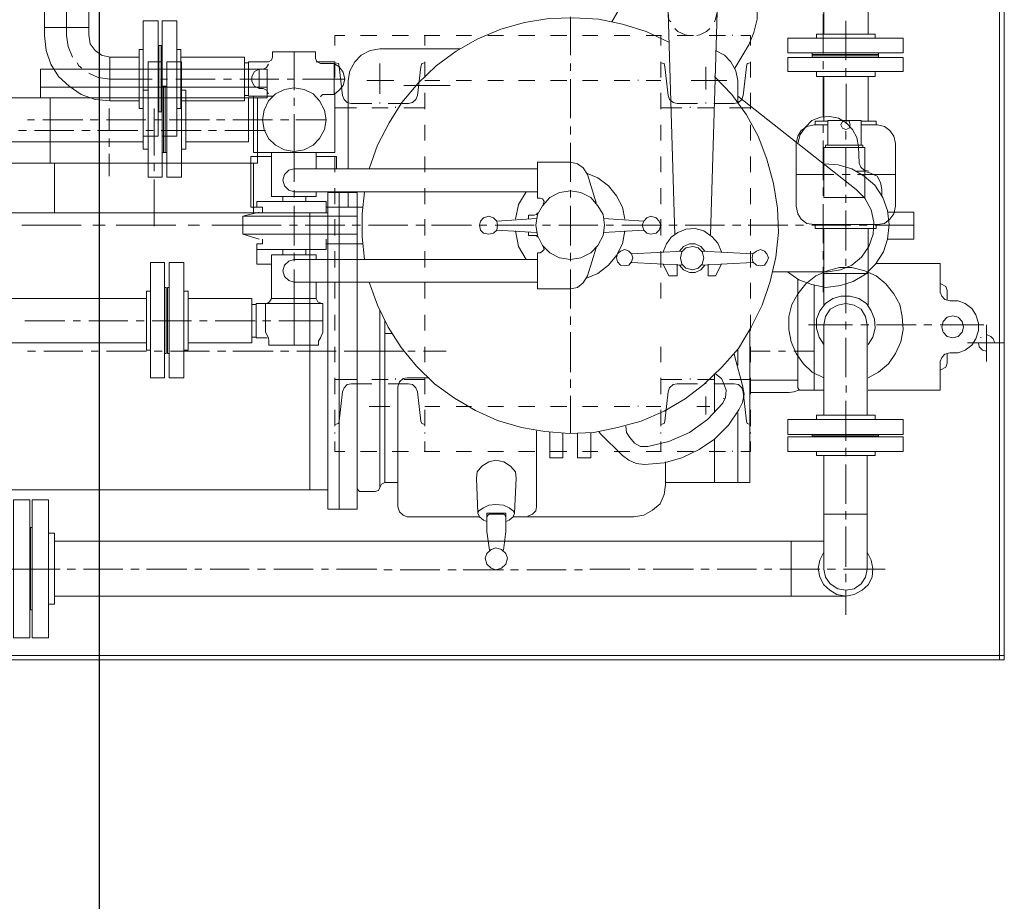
# Model space of a CAD drawing. Header units: inches. Extents: x 0 to 1544102, y -512776 to 23144100.
# Tile 15 of 74: x 27993 to 28129, y -136570 to -136448. Entities that reach past the tile are written whole.
import ezdxf

# ---------------------------------------------------------------- set-up
doc = ezdxf.new("R2010")
doc.units = ezdxf.units.IN
doc.header["$LTSCALE"] = 1800
doc.header["$MEASUREMENT"] = 0
doc.linetypes.add('CENTER', pattern=[2, 1.25, -0.25, 0.25, -0.25])
doc.linetypes.add('HIDDEN', pattern=[0.375, 0.25, -0.125])
doc.layers.add('EQUIP', color=8, linetype='HIDDEN', lineweight=9)
doc.layers.add('GRID', color=251, linetype='CENTER')

msp = doc.modelspace()

# ---------------------------------------------------------------- linework, layer by layer
at = {"layer": 'EQUIP', "color": 8}
for points in [[(28127.92, -136249.31), (28127.92, -136536.81)], [(28128.58, -136249.31), (28128.58, -136536.81)], [(28109.76, -136337.75), (28109.76, -136450.44)], [(27995.97, -136377.46), (27995.97, -136450.62), (27996.2, -136452.69), (27996.86, -136454.57), (27997.89, -136456.26), (27999.35, -136457.63), (28001.04, -136458.75), (28002.97, -136459.46), (28004.99, -136459.65)], [(28002.07, -136380.51), (28002.07, -136450.53), (28002.26, -136451.75), (28002.97, -136452.69), (28003.86, -136453.35), (28004.99, -136453.59)], [(28103.65, -136380.51), (28103.65, -136450.44)], [(28077.73, -136442.87), (28074.35, -136448.74)], [(27999.02, -136444.33), (27999.02, -136450.62)], [(28088.54, -136448.74), (28088.68, -136448.37), (28088.92, -136447.38), (28088.68, -136446.35), (28088.21, -136445.36), (28087.41, -136444.66), (28086.52, -136444.09), (28085.39, -136444), (28084.41, -136444.23), (28083.47, -136444.66), (28082.71, -136445.46), (28082.24, -136446.35), (28082.15, -136447.38)], [(28093.29, -136451.89), (28093.99, -136450.2), (28094.41, -136448.37), (28094.41, -136446.58)], [(28009.59, -136448.6), (28009.59, -136464.53)], [(28009.59, -136448.6), (28011.66, -136448.6)], [(28011.66, -136448.6), (28011.66, -136464.53)], [(28012.22, -136448.6), (28014.25, -136448.6)], [(28012.22, -136448.6), (28012.22, -136464.53)], [(28014.25, -136448.6), (28014.25, -136464.53)], [(28082.24, -136451.56), (28079.1, -136450.06), (28075.81, -136449.07), (28072.56, -136448.37), (28069.04, -136448.18), (28065.66, -136448.27), (28062.27, -136448.84), (28059.03, -136449.73), (28055.83, -136451.09), (28052.83, -136452.79), (28050.1, -136454.81), (28047.61, -136457.2), (28045.35, -136459.88), (28043.57, -136462.7), (28041.97, -136465.76), (28040.84, -136469.05)], [(28068.62, -136448.04), (28068.62, -136453.35)], [(28082.15, -136447.38), (28082.24, -136448.51), (28082.48, -136448.74)], [(28083.04, -136478.16), (28082.15, -136447.38)], [(28087.98, -136478.16), (28088.92, -136447.38)], [(28103.55, -136447.62), (28103.55, -136453.12)], [(28106.7, -136448.6), (28106.7, -136454.01)], [(27995.97, -136449.5), (28002.07, -136449.5)], [(28083.04, -136449.64), (28083.47, -136450.06), (28084.5, -136450.53), (28084.97, -136450.62)], [(28086.1, -136450.62), (28086.52, -136450.53), (28087.41, -136450.06), (28087.88, -136449.64)], [(27999.02, -136450.62), (27999.25, -136452.13), (27999.82, -136453.59)], [(28036.1, -136450.62), (28036.1, -136451.99)], [(28036.1, -136450.62), (28037.46, -136450.62)], [(28039.62, -136450.62), (28041.88, -136450.62)], [(28043.99, -136450.62), (28046.25, -136450.62)], [(28048.41, -136450.62), (28050.57, -136450.62)], [(28048.5, -136450.62), (28048.5, -136451.99)], [(28052.83, -136450.62), (28054.94, -136450.62)], [(28057.2, -136450.62), (28059.36, -136450.62)], [(28061.47, -136450.62), (28063.73, -136450.62)], [(28065.89, -136450.62), (28068.15, -136450.62)], [(28070.31, -136450.62), (28072.42, -136450.62)], [(28074.68, -136450.62), (28076.84, -136450.62)], [(28079.1, -136450.62), (28081.21, -136450.62)], [(28081.12, -136450.62), (28081.12, -136451.99)], [(28083.37, -136450.62), (28085.63, -136450.62)], [(28087.79, -136450.62), (28090.04, -136450.62)], [(28091.03, -136450.62), (28091.03, -136450.53)], [(28092.16, -136450.62), (28093.52, -136450.62)], [(28093.52, -136450.62), (28093.52, -136451.99)], [(28098.67, -136451), (28114.6, -136451)], [(28098.67, -136451), (28098.67, -136453.02)], [(28102.61, -136450.44), (28110.74, -136450.44)], [(28102.61, -136450.44), (28102.61, -136451)], [(28110.74, -136450.44), (28110.74, -136451)], [(28114.6, -136451), (28114.6, -136453.02)], [(28009.03, -136452.55), (28009.03, -136460.68)], [(28009.03, -136452.55), (28009.59, -136452.55)], [(28011.66, -136451.99), (28012.22, -136451.99)], [(28011.75, -136451.99), (28011.75, -136461.15)], [(28012.08, -136451.99), (28012.08, -136461.15)], [(28014.25, -136452.55), (28014.81, -136452.55)], [(28014.81, -136452.55), (28014.81, -136460.68)], [(28042.3, -136452.46), (28040.98, -136452.69), (28039.72, -136453.35), (28038.82, -136454.24), (28038.16, -136455.51), (28037.93, -136456.83)], [(28053.39, -136452.46), (28042.3, -136452.46)], [(28091.74, -136456.83), (28091.5, -136455.51), (28090.8, -136454.24), (28089.9, -136453.35), (28088.68, -136452.69)], [(28093.29, -136451.89), (28091.36, -136455.14)], [(28004.99, -136453.59), (28009.03, -136453.59)], [(28004.99, -136453.59), (28004.99, -136459.65)], [(28014.81, -136453.59), (28023.6, -136453.59)], [(28023.6, -136453.59), (28023.6, -136459.65)], [(28026.89, -136454.24), (28027.31, -136454.01), (28027.45, -136453.59)], [(28033.42, -136452.88), (28027.45, -136452.88), (28027.45, -136453.59)], [(28030.46, -136458.19), (28030.46, -136452.88)], [(28033.42, -136453.82), (28033.42, -136452.88)], [(28033.42, -136453.82), (28033.65, -136454.24), (28034.08, -136454.48)], [(28098.67, -136453.02), (28114.6, -136453.02)], [(28098.67, -136453.68), (28098.67, -136455.61)], [(28098.67, -136453.68), (28114.6, -136453.68)], [(28102.05, -136453.02), (28102.05, -136453.68)], [(28102.05, -136453.26), (28111.21, -136453.26)], [(28102.05, -136453.44), (28111.21, -136453.44)], [(28111.21, -136453.02), (28111.21, -136453.68)], [(28114.6, -136453.68), (28114.6, -136455.61)], [(27995.4, -136455.28), (28026.75, -136455.28)], [(27995.4, -136455.28), (27995.4, -136459.22)], [(28000.48, -136454.38), (28000.71, -136454.81), (28001.13, -136455.14)], [(28010.3, -136454.24), (28010.3, -136470.17)], [(28010.3, -136454.24), (28012.22, -136454.24)], [(28012.22, -136454.24), (28012.22, -136470.17)], [(28012.88, -136454.24), (28014.9, -136454.24)], [(28012.88, -136454.24), (28012.88, -136470.17)], [(28014.9, -136454.24), (28014.9, -136470.17)], [(28024.16, -136454.38), (28023.6, -136454.38)], [(28024.16, -136454.24), (28026.89, -136454.24)], [(28027.54, -136458.99), (28024.16, -136458.99), (28024.16, -136454.24)], [(28025.62, -136455.28), (28024.96, -136455.61), (28024.63, -136456.26), (28024.63, -136456.97), (28024.96, -136457.63), (28025.62, -136457.96), (28026.18, -136457.96)], [(28025.62, -136455.28), (28025.62, -136457.96)], [(28026.18, -136455.28), (28026.65, -136455.04), (28026.89, -136454.57)], [(28026.75, -136455.28), (28026.75, -136459.22)], [(28033.51, -136454.24), (28036.1, -136454.24)], [(28036, -136458.75), (28036.66, -136458.19), (28037.22, -136457.53), (28037.46, -136456.64), (28037.22, -136455.7), (28036.66, -136454.95), (28036, -136454.48), (28034.08, -136454.48)], [(28034.41, -136458.75), (28036, -136458.75), (28036, -136454.48)], [(28036.1, -136454.24), (28036.1, -136454.48)], [(28036.1, -136454.24), (28036.1, -136456.4)], [(28036.66, -136454.95), (28036.57, -136454.48), (28036.1, -136454.38)], [(28036.66, -136454.95), (28037.13, -136458.9)], [(28042.3, -136454.48), (28042.3, -136458.66)], [(28047.94, -136454.95), (28047.52, -136458.9)], [(28048.5, -136454.38), (28048.08, -136454.48), (28047.94, -136454.95)], [(28048.5, -136454.24), (28048.5, -136456.4)], [(28068.62, -136454.48), (28068.62, -136455.51)], [(28081.12, -136454.24), (28081.12, -136456.4)], [(28081.68, -136454.95), (28081.59, -136454.48), (28081.12, -136454.38)], [(28081.68, -136454.95), (28082.15, -136458.9)], [(28087.32, -136454.95), (28087.32, -136458.1)], [(28092.96, -136454.95), (28092.49, -136458.9)], [(28093.52, -136454.38), (28093.05, -136454.48), (28092.96, -136454.95)], [(28093.52, -136454.24), (28093.52, -136456.4)], [(28103.55, -136454.15), (28103.55, -136455.28)], [(28106.7, -136455.14), (28106.7, -136456.26)], [(28002.07, -136455.84), (28003.39, -136456.4), (28004.99, -136456.64)], [(28004.99, -136456.64), (28010.86, -136456.64)], [(28011.99, -136456.64), (28012.98, -136456.64)], [(28014.1, -136456.64), (28019.56, -136456.64)], [(28020.68, -136456.64), (28021.81, -136456.64)], [(28022.94, -136456.64), (28028.34, -136456.64)], [(28029.47, -136456.64), (28030.46, -136456.64)], [(28031.59, -136456.64), (28037.46, -136456.64)], [(28068.62, -136456.64), (28068.62, -136462.04)], [(28077.97, -136456.83), (28077.97, -136456.73)], [(28087.08, -136498.79), (28089.57, -136496.44), (28091.83, -136493.86), (28093.62, -136490.9), (28095.12, -136487.84), (28096.25, -136484.6), (28097, -136481.22), (28097.38, -136477.83), (28097.23, -136474.45), (28096.67, -136471.07), (28095.78, -136467.68), (28094.56, -136464.53), (28092.96, -136461.57), (28090.94, -136458.75), (28088.54, -136456.26)], [(28098.67, -136455.61), (28114.6, -136455.61)], [(28102.61, -136455.61), (28102.61, -136456.26)], [(28102.61, -136456.26), (28110.74, -136456.26)], [(28103.55, -136456.4), (28103.55, -136461.81)], [(28103.65, -136456.26), (28103.65, -136462.47)], [(28109.76, -136456.26), (28109.76, -136462.47)], [(28110.74, -136455.61), (28110.74, -136456.26)], [(27995.4, -136457.77), (28026.75, -136457.77)], [(28012.22, -136457.63), (28012.88, -136457.63)], [(28012.41, -136457.63), (28012.41, -136466.79)], [(28012.65, -136457.63), (28012.65, -136466.79)], [(28034.88, -136462.28), (28034.64, -136460.92), (28033.98, -136459.65), (28033.09, -136458.66), (28031.82, -136458.1), (28030.46, -136457.86), (28029.14, -136458.1), (28027.87, -136458.66), (28026.89, -136459.65), (28026.32, -136460.92), (28026.09, -136462.28), (28026.32, -136463.59), (28026.89, -136464.86), (28027.87, -136465.76), (28029.14, -136466.41), (28030.46, -136466.65), (28031.82, -136466.41), (28033.09, -136465.76), (28033.98, -136464.86), (28034.64, -136463.59), (28034.88, -136462.28)], [(28026.89, -136458.66), (28026.65, -136458.19), (28026.18, -136457.96)], [(28037.93, -136456.83), (28037.93, -136469.05)], [(28040.51, -136456.83), (28044.23, -136456.83)], [(28045.59, -136457.53), (28052.03, -136457.53)], [(28048.5, -136456.83), (28050.57, -136456.83)], [(28052.83, -136456.83), (28054.94, -136456.83)], [(28057.2, -136456.83), (28059.36, -136456.83)], [(28061.47, -136456.83), (28063.73, -136456.83)], [(28065.89, -136456.83), (28068.15, -136456.83)], [(28070.31, -136456.83), (28072.42, -136456.83)], [(28074.68, -136456.83), (28076.84, -136456.83)], [(28079.1, -136456.83), (28081.12, -136456.83)], [(28085.3, -136456.83), (28090.23, -136456.83)], [(28091.74, -136459.79), (28091.74, -136456.83)], [(28106.73, -136457.3), (28106.73, -136462.84)], [(27988.4, -136459.22), (28009.59, -136459.22)], [(27990.42, -136459.22), (28026.75, -136459.22)], [(27996.76, -136459.22), (27996.76, -136468.25)], [(28009.59, -136458.19), (28009.59, -136466.32)], [(28009.59, -136458.19), (28010.3, -136458.19)], [(28014.9, -136458.19), (28015.47, -136458.19)], [(28015.47, -136458.19), (28015.47, -136466.32)], [(28015.47, -136459.22), (28024.16, -136459.22)], [(28024.16, -136458.9), (28023.6, -136458.9)], [(28024.16, -136459.22), (28024.16, -136465.29)], [(28024.82, -136458.99), (28024.82, -136466.79), (28036.1, -136466.79)], [(28025.38, -136459.22), (28025.38, -136468.25)], [(28030.46, -136460.35), (28030.46, -136459.22)], [(28034.41, -136458.75), (28034.22, -136458.9), (28034.08, -136459.08)], [(28036.1, -136458.52), (28036.1, -136460.77)], [(28036.1, -136458.66), (28036.1, -136466.79)], [(28037.13, -136458.9), (28037.37, -136459.46), (28037.79, -136459.88), (28038.35, -136460.02)], [(28046.25, -136460.02), (28046.81, -136459.88), (28047.28, -136459.46), (28047.52, -136458.9)], [(28048.5, -136458.52), (28048.5, -136460.77)], [(28081.12, -136458.52), (28081.12, -136460.77)], [(28082.15, -136458.9), (28082.34, -136459.46), (28082.81, -136459.88), (28083.37, -136460.02)], [(28091.27, -136460.02), (28091.83, -136459.88), (28092.3, -136459.46), (28092.49, -136458.9)], [(28104.24, -136483.24), (28105.93, -136483), (28107.53, -136482.34), (28108.84, -136481.22), (28109.88, -136479.76), (28110.44, -136478.07), (28110.53, -136476.38), (28110.2, -136474.68), (28109.31, -136473.09), (28108.09, -136471.87), (28091.74, -136458.99)], [(28093.52, -136458.52), (28093.52, -136460.77)], [(28004.89, -136460.68), (28004.89, -136463.74)], [(28004.99, -136459.65), (28009.03, -136459.65)], [(28009.03, -136460.68), (28009.59, -136460.68)], [(28011.1, -136460.68), (28011.1, -136467.21)], [(28014.25, -136460.68), (28014.81, -136460.68)], [(28014.81, -136459.65), (28023.6, -136459.65)], [(28036.1, -136460.59), (28039.06, -136460.59)], [(28038.35, -136460.02), (28041.17, -136460.02)], [(28041.17, -136460.59), (28043.43, -136460.59)], [(28042.3, -136460.02), (28042.3, -136459.88)], [(28043.43, -136460.02), (28046.25, -136460.02)], [(28044.46, -136460.59), (28044.46, -136460.45)], [(28045.59, -136460.59), (28048.5, -136460.59)], [(28084.03, -136460.59), (28081.12, -136460.59)], [(28086.19, -136460.02), (28083.37, -136460.02)], [(28085.16, -136460.59), (28085.16, -136460.45)], [(28088.45, -136460.59), (28086.19, -136460.59)], [(28087.32, -136460.02), (28087.32, -136459.88)], [(28091.27, -136460.02), (28088.45, -136460.02)], [(28093.52, -136460.59), (28090.61, -136460.59)], [(28011.66, -136461.15), (28012.22, -136461.15)], [(28030.46, -136466.79), (28030.46, -136461.48)], [(28108.42, -136465.99), (28108.18, -136464.72), (28107.62, -136463.59), (28106.73, -136462.7), (28105.69, -136462.04), (28104.47, -136461.81), (28103.2, -136461.9), (28101.98, -136462.37), (28101.09, -136463.27), (28100.38, -136464.3), (28100.05, -136465.52)], [(27993.62, -136462.28), (27994.6, -136462.28)], [(27995.73, -136462.28), (28001.28, -136462.28)], [(28002.26, -136462.28), (28003.39, -136462.28)], [(28004.52, -136462.28), (28009.97, -136462.28)], [(28011.1, -136462.28), (28012.22, -136462.28)], [(28013.21, -136462.28), (28018.76, -136462.28)], [(28019.74, -136462.28), (28020.87, -136462.28)], [(28022, -136462.28), (28027.45, -136462.28)], [(28028.58, -136462.28), (28029.71, -136462.28)], [(28030.69, -136462.28), (28034.88, -136462.28)], [(28036.1, -136462.94), (28036.1, -136465.1)], [(28048.5, -136462.94), (28048.5, -136465.1)], [(28068.62, -136463.17), (28068.62, -136464.3)], [(28081.12, -136462.94), (28081.12, -136465.1)], [(28093.52, -136462.94), (28093.52, -136465.1)], [(28102.29, -136462.94), (28101.3, -136463.17), (28100.5, -136463.74), (28100.03, -136464.53), (28099.8, -136465.52)], [(28102.29, -136462.94), (28104.21, -136462.94)], [(28102.43, -136462.47), (28104.21, -136462.47)], [(28102.43, -136462.94), (28102.43, -136462.47)], [(28103.55, -136462.94), (28103.55, -136464.06)], [(28104.21, -136462.37), (28108.82, -136462.37)], [(28104.21, -136465.76), (28104.21, -136462.37)], [(28107.27, -136462.94), (28107.13, -136462.47), (28106.7, -136462.37), (28106.23, -136462.47), (28106, -136462.94), (28106.23, -136463.41), (28106.7, -136463.59), (28107.13, -136463.41), (28107.27, -136462.94)], [(28108.82, -136465.76), (28108.82, -136462.37)], [(28108.82, -136462.47), (28110.89, -136462.47)], [(28108.82, -136462.94), (28111.07, -136462.94)], [(28110.89, -136462.94), (28110.89, -136462.47)], [(28113.56, -136465.52), (28113.33, -136464.53), (28112.77, -136463.74), (28112.01, -136463.17), (28111.07, -136462.94)], [(27992.35, -136463.74), (27993.47, -136463.74)], [(27994.6, -136463.74), (28000.01, -136463.74)], [(28001.13, -136463.74), (28002.26, -136463.74)], [(28003.3, -136463.74), (28008.84, -136463.74)], [(28004.89, -136464.86), (28004.89, -136465.99)], [(28009.59, -136464.53), (28011.66, -136464.53)], [(28009.97, -136463.74), (28010.96, -136463.74)], [(28012.08, -136463.74), (28017.63, -136463.74)], [(28012.22, -136464.53), (28014.25, -136464.53)], [(28018.62, -136463.74), (28019.74, -136463.74)], [(28020.87, -136463.74), (28026.51, -136463.74)], [(28106.7, -136463.83), (28106.7, -136464.96)], [(27988.4, -136465.29), (28009.59, -136465.29)], [(28009.59, -136466.32), (28010.3, -136466.32)], [(28014.9, -136466.32), (28015.47, -136466.32)], [(28015.47, -136465.29), (28024.16, -136465.29)], [(28068.62, -136465.43), (28068.62, -136470.83)], [(28099.8, -136474.21), (28099.8, -136465.52)], [(28103.55, -136465.1), (28103.55, -136470.6)], [(28103.65, -136466.09), (28109.29, -136466.09)], [(28103.65, -136472.99), (28103.65, -136466.09)], [(28103.88, -136465.76), (28109.05, -136465.76)], [(28103.88, -136466.09), (28103.88, -136465.76)], [(28106.7, -136466.09), (28106.7, -136471.49)], [(28108.42, -136465.99), (28108.51, -136468.25), (28108.75, -136468.81), (28109.22, -136469.23), (28109.88, -136469.37)], [(28109.05, -136466.09), (28109.05, -136465.76)], [(28109.29, -136472.99), (28109.29, -136466.09)], [(28113.56, -136474.21), (28113.56, -136465.52)], [(28004.89, -136466.98), (28004.89, -136470.03)], [(28012.22, -136466.79), (28012.88, -136466.79)], [(28027.31, -136467.35), (28024.49, -136467.35)], [(28024.49, -136467.35), (28024.49, -136474.31)], [(28027.31, -136466.79), (28027.31, -136472.85)], [(28030.46, -136466.79), (28030.46, -136470.83)], [(28033.51, -136466.79), (28033.51, -136469.05)], [(28036.33, -136467.35), (28033.51, -136467.35)], [(28036.1, -136467.35), (28036.1, -136469.47)], [(28036.33, -136467.35), (28036.33, -136469.05)], [(28048.5, -136467.35), (28048.5, -136469.47)], [(28081.12, -136467.35), (28081.12, -136469.47)], [(28093.52, -136467.35), (28093.52, -136469.47)], [(27990.42, -136468.25), (28025.38, -136468.25)], [(27997.33, -136468.25), (27997.33, -136475.11)], [(28011.1, -136468.34), (28011.1, -136469.37)], [(28024.82, -136468.25), (28024.82, -136475.11)], [(28030.46, -136469.05), (28029.71, -136469.23), (28029.14, -136469.8), (28028.91, -136470.6), (28029.14, -136471.4), (28029.71, -136471.96), (28030.46, -136472.19)], [(28030.46, -136469.05), (28064.1, -136469.05)], [(28064.1, -136468.11), (28068.62, -136468.11)], [(28064.1, -136473.09), (28064.1, -136468.11)], [(28070.97, -136469.8), (28070.4, -136468.9), (28069.6, -136468.34), (28068.62, -136468.11)], [(28098.6, -136483.24), (28100.19, -136484.37), (28101.98, -136485.02), (28103.91, -136485.4), (28105.93, -136485.16), (28107.71, -136484.6), (28109.41, -136483.57), (28110.77, -136482.2), (28111.9, -136480.51), (28112.46, -136478.73), (28112.69, -136476.71), (28112.46, -136474.78), (28111.8, -136472.99), (28110.67, -136471.3), (28109.22, -136470.03), (28107.53, -136469.05), (28105.6, -136468.48), (28103.67, -136468.34)], [(28010.3, -136470.17), (28012.22, -136470.17)], [(28012.88, -136470.17), (28014.9, -136470.17)], [(28076.13, -136476), (28075.81, -136474.31), (28075.01, -136472.76), (28073.88, -136471.4), (28072.42, -136470.27), (28070.87, -136469.61)], [(28072.19, -136473.74), (28070.97, -136469.8)], [(28099.8, -136469.8), (28105.01, -136469.8)], [(28106.16, -136469.8), (28107.29, -136469.8)], [(28111.66, -136471.87), (28111.47, -136470.93), (28111, -136470.03), (28110.11, -136469.61), (28109.22, -136469.37), (28108.18, -136469.37)], [(28108.28, -136469.8), (28113.59, -136469.8)], [(28011.1, -136470.5), (28011.1, -136476.94)], [(28036.1, -136471.72), (28036.1, -136473.89)], [(28048.5, -136471.72), (28048.5, -136473.89)], [(28081.12, -136471.72), (28081.12, -136473.89)], [(28093.52, -136471.72), (28093.52, -136473.89)], [(28103.55, -136471.63), (28103.55, -136472.76)], [(28027.31, -136472.85), (28033.51, -136472.85)], [(28028.91, -136472.85), (28028.91, -136473.56)], [(28030.46, -136471.96), (28030.46, -136472.99)], [(28030.46, -136472.19), (28064.1, -136472.19)], [(28032.06, -136472.85), (28032.06, -136473.56)], [(28033.51, -136472.19), (28033.51, -136472.85)], [(28035.11, -136472.29), (28039.15, -136472.29)], [(28035.11, -136472.29), (28035.11, -136516.04)], [(28036.66, -136472.29), (28036.66, -136516.04)], [(28037.93, -136472.19), (28037.93, -136474.31)], [(28039.15, -136472.29), (28039.15, -136516.04)], [(28040.19, -136472.19), (28039.86, -136475.25), (28039.86, -136478.4), (28040.19, -136481.55)], [(28062.51, -136472.19), (28061.47, -136473.98), (28061.05, -136476)], [(28073.32, -136476.8), (28073.13, -136475.34), (28072.42, -136474.12), (28071.44, -136472.99), (28070.07, -136472.29), (28068.62, -136472.05), (28067.11, -136472.29), (28065.8, -136472.99), (28064.76, -136474.12), (28064.1, -136475.34), (28063.87, -136476.8), (28064.1, -136478.26), (28064.76, -136479.62), (28065.8, -136480.65), (28067.11, -136481.31), (28068.62, -136481.55), (28070.07, -136481.31), (28071.44, -136480.65), (28072.42, -136479.62), (28073.13, -136478.26), (28073.32, -136476.8)], [(28073.32, -136476.8), (28073.13, -136475.34), (28072.42, -136474.12), (28071.44, -136472.99), (28070.07, -136472.29), (28068.62, -136472.05), (28067.11, -136472.29), (28065.8, -136472.99), (28064.76, -136474.12), (28064.1, -136475.34), (28063.87, -136476.8), (28064.1, -136478.26), (28064.76, -136479.62), (28065.8, -136480.65), (28067.11, -136481.31), (28068.62, -136481.55), (28070.07, -136481.31), (28071.44, -136480.65), (28072.42, -136479.62), (28073.13, -136478.26), (28073.32, -136476.8)], [(28064.1, -136473.09), (28064.43, -136473.09)], [(28064.86, -136473.89), (28065, -136473.56), (28064.76, -136473.18), (28064.43, -136473.09)], [(28068.62, -136471.96), (28068.62, -136472.99)], [(28103.65, -136472.99), (28109.29, -136472.99)], [(28106.7, -136472.62), (28106.7, -136473.74)], [(28111.66, -136471.87), (28111.66, -136472.85)], [(28026.09, -136474.31), (28024.49, -136474.31)], [(28025.29, -136473.56), (28025.29, -136474.31), (28025.29, -136473.56)], [(28034.88, -136473.56), (28025.29, -136473.56)], [(28026.09, -136474.31), (28026.09, -136475.01)], [(28030.46, -136474.12), (28030.46, -136479.62)], [(28034.88, -136473.56), (28034.88, -136475.01)], [(28039.95, -136474.31), (28034.88, -136474.31)], [(28068.62, -136474.12), (28068.62, -136479.62)], [(28099.8, -136474.21), (28100.03, -136475.25), (28100.5, -136476), (28101.3, -136476.56), (28102.29, -136476.71)], [(28103.55, -136473.89), (28103.55, -136479.29)], [(28111.07, -136476.71), (28112.01, -136476.56), (28112.77, -136476), (28113.33, -136475.25), (28113.56, -136474.21)], [(27976.23, -136475.11), (28035.11, -136475.11)], [(28023.36, -136475.58), (28025.62, -136475.01)], [(28023.36, -136478.07), (28023.36, -136475.58), (28039.15, -136475.58)], [(28032.62, -136475.11), (28032.62, -136513.36)], [(28058.56, -136476.8), (28058.47, -136476.24), (28058, -136475.81), (28057.34, -136475.58), (28056.63, -136475.81), (28056.21, -136476.24), (28056.07, -136476.8), (28056.21, -136477.5), (28056.63, -136477.93), (28057.34, -136478.07), (28058, -136477.93), (28058.47, -136477.5), (28058.56, -136476.8)], [(28062.84, -136475.91), (28062.84, -136475.44)], [(28062.84, -136475.44), (28063.63, -136475.44)], [(28063.63, -136475.44), (28063.96, -136475.34), (28064.1, -136475.11)], [(28081.12, -136476.8), (28080.88, -136476.24), (28080.46, -136475.81), (28079.75, -136475.58), (28079.19, -136475.81), (28078.77, -136476.24), (28078.53, -136476.8), (28078.77, -136477.5), (28079.19, -136477.93), (28079.75, -136478.07), (28080.46, -136477.93), (28080.88, -136477.5), (28081.12, -136476.8)], [(28106.7, -136474.78), (28106.7, -136480.32)], [(28116.08, -136475.01), (28116.08, -136478.73), (28112.46, -136478.73)], [(28112.46, -136475.01), (28116.08, -136475.01)], [(27992.82, -136476.8), (28001.04, -136476.8)], [(28002.64, -136476.8), (28004.33, -136476.8)], [(28005.88, -136476.8), (28014.1, -136476.8)], [(28015.8, -136476.8), (28017.39, -136476.8)], [(28019.09, -136476.8), (28023.36, -136476.8)], [(28023.36, -136476.8), (28028.67, -136476.8)], [(28029.8, -136476.8), (28030.93, -136476.8)], [(28031.96, -136476.8), (28037.46, -136476.8)], [(28036.1, -136476), (28036.1, -136478.26)], [(28038.49, -136476.8), (28039.62, -136476.8)], [(28040.75, -136476.8), (28046.15, -136476.8)], [(28047.28, -136476.8), (28048.41, -136476.8)], [(28048.5, -136476), (28048.5, -136478.26)], [(28049.44, -136476.8), (28054.94, -136476.8)], [(28056.07, -136476.8), (28057.1, -136476.8)], [(28058.23, -136476.8), (28063.63, -136476.8)], [(28063.96, -136475.91), (28058.47, -136476.24)], [(28064.76, -136476.8), (28065.89, -136476.8)], [(28067.02, -136476.8), (28072.42, -136476.8)], [(28073.22, -136475.91), (28078.77, -136476.24)], [(28073.55, -136476.8), (28074.58, -136476.8)], [(28075.71, -136476.8), (28081.21, -136476.8)], [(28081.12, -136476), (28081.12, -136478.26)], [(28082.24, -136476.8), (28083.37, -136476.8)], [(28084.5, -136476.8), (28089.9, -136476.8)], [(28091.03, -136476.8), (28092.16, -136476.8)], [(28093.19, -136476.8), (28098.69, -136476.8)], [(28093.52, -136476), (28093.52, -136478.26)], [(28099.72, -136476.8), (28100.85, -136476.8)], [(28101.98, -136476.8), (28107.38, -136476.8)], [(28102.29, -136476.71), (28111.07, -136476.71)], [(28102.43, -136477.27), (28102.43, -136476.71)], [(28108.51, -136476.8), (28109.64, -136476.8)], [(28110.67, -136476.8), (28116.08, -136476.8)], [(28110.89, -136477.27), (28110.89, -136476.71)], [(28039.15, -136478.07), (28023.36, -136478.07), (28025.62, -136478.73)], [(28063.96, -136477.83), (28058.47, -136477.5)], [(28061.05, -136477.6), (28061.47, -136479.76), (28062.51, -136481.55)], [(28062.84, -136478.26), (28062.84, -136477.83)], [(28062.84, -136478.26), (28063.63, -136478.26)], [(28064.1, -136478.49), (28063.96, -136478.26), (28063.63, -136478.26)], [(28070.87, -136484.13), (28072.42, -136483.47), (28073.88, -136482.34), (28075.01, -136480.98), (28075.81, -136479.38), (28076.13, -136477.6)], [(28073.22, -136477.83), (28078.77, -136477.5)], [(28084.59, -136477.36), (28083.47, -136477.83), (28082.57, -136478.49), (28081.91, -136479.38), (28081.44, -136480.51)], [(28089.48, -136480.51), (28089.01, -136479.29), (28088.21, -136478.4), (28087.08, -136477.6), (28085.86, -136477.27), (28084.59, -136477.36)], [(28102.43, -136477.27), (28110.89, -136477.27)], [(28103.65, -136477.27), (28103.65, -136487.84)], [(28109.76, -136477.27), (28109.76, -136487.84)], [(28025.29, -136482.2), (28025.29, -136479.38), (28025.29, -136480.18)], [(28026.09, -136479.38), (28025.29, -136479.38)], [(28026.09, -136478.73), (28026.09, -136479.38)], [(28034.88, -136478.73), (28034.88, -136480.18)], [(28039.95, -136479.38), (28034.88, -136479.38)], [(28064.43, -136480.65), (28064.76, -136480.42), (28065, -136480.18), (28064.86, -136479.76)], [(28087.22, -136480.42), (28086.66, -136479.76), (28085.86, -136479.38), (28085.06, -136479.38), (28084.26, -136479.76), (28083.7, -136480.42)], [(28087.08, -136481.31), (28086.85, -136480.51), (28086.28, -136479.95), (28085.53, -136479.76), (28084.59, -136479.95), (28084.03, -136480.51), (28083.84, -136481.31), (28084.03, -136482.2), (28084.59, -136482.77), (28085.53, -136483), (28086.28, -136482.77), (28086.85, -136482.2), (28087.08, -136481.31)], [(28034.88, -136480.18), (28025.29, -136480.18)], [(28033.51, -136486.95), (28027.31, -136486.95), (28027.31, -136480.89)], [(28027.31, -136480.89), (28033.51, -136480.89)], [(28028.91, -136480.89), (28028.91, -136480.18)], [(28030.46, -136480.65), (28030.46, -136481.78)], [(28032.06, -136480.89), (28032.06, -136480.18)], [(28033.51, -136481.55), (28033.51, -136480.89)], [(28036.1, -136480.42), (28036.1, -136482.67)], [(28048.5, -136480.42), (28048.5, -136482.67)], [(28064.1, -136480.65), (28064.43, -136480.65)], [(28064.1, -136485.59), (28064.1, -136480.65)], [(28068.62, -136480.65), (28068.62, -136481.78)], [(28072.19, -136479.95), (28070.97, -136483.8)], [(28077.07, -136480.75), (28076.7, -136480.42), (28076.13, -136480.18), (28075.57, -136480.42), (28075.15, -136480.75), (28075.01, -136481.31), (28075.15, -136481.87), (28075.57, -136482.34), (28076.13, -136482.44), (28076.7, -136482.34), (28077.07, -136481.87), (28077.26, -136481.31)], [(28084.17, -136480.42), (28077.07, -136480.75), (28077.26, -136481.31)], [(28081.12, -136480.42), (28081.12, -136482.67)], [(28093.85, -136480.75), (28086.75, -136480.42)], [(28093.52, -136480.42), (28093.52, -136482.67)], [(28096.01, -136481.31), (28095.78, -136480.75), (28095.45, -136480.42), (28094.88, -136480.18), (28094.32, -136480.42), (28093.85, -136480.75), (28093.76, -136481.31), (28093.85, -136481.87), (28094.32, -136482.34), (28094.88, -136482.44), (28095.45, -136482.34), (28095.78, -136481.87), (28096.01, -136481.31)], [(28103.55, -136480.42), (28103.55, -136481.55)], [(28012.55, -136481.97), (28010.63, -136481.97)], [(28010.63, -136481.97), (28010.63, -136497.9)], [(28012.55, -136481.97), (28012.55, -136497.9)], [(28013.21, -136481.97), (28015.23, -136481.97)], [(28013.21, -136481.97), (28013.21, -136497.9)], [(28015.23, -136481.97), (28015.23, -136497.9)], [(28027.31, -136482.2), (28025.29, -136482.2)], [(28030.46, -136481.55), (28029.71, -136481.78), (28029.14, -136482.34), (28028.91, -136483.1), (28029.14, -136483.9), (28029.71, -136484.46), (28030.46, -136484.69)], [(28030.46, -136481.55), (28064.1, -136481.55)], [(28077.07, -136481.97), (28084.17, -136482.34)], [(28081.44, -136482.2), (28082.24, -136483.8)], [(28083.37, -136482.2), (28083.37, -136483.8)], [(28083.7, -136482.34), (28084.26, -136483), (28085.06, -136483.33), (28085.86, -136483.33), (28086.66, -136483), (28087.22, -136482.34)], [(28093.85, -136481.97), (28086.75, -136482.34)], [(28088.68, -136483.8), (28087.65, -136483.8), (28087.65, -136482.2)], [(28088.68, -136483.8), (28089.48, -136482.2)], [(28103.55, -136482.58), (28103.55, -136486.06)], [(28106.7, -136481.45), (28106.7, -136482.44)], [(28110.91, -136482.11), (28119.7, -136482.11)], [(28119.7, -136486.06), (28119.7, -136482.11)], [(28030.46, -136482.91), (28030.46, -136486.95)], [(28068.62, -136482.91), (28068.62, -136488.31)], [(28068.62, -136485.59), (28069.6, -136485.4), (28070.4, -136484.79), (28070.97, -136483.8)], [(28083.37, -136483.8), (28082.24, -136483.8)], [(28104.24, -136483.24), (28096.58, -136483.24)], [(28109.76, -136497.9), (28111.21, -136497.1), (28112.58, -136495.97), (28113.56, -136494.52), (28114.27, -136492.92), (28114.6, -136491.23), (28114.46, -136489.44), (28114.13, -136487.75), (28113.33, -136486.29), (28112.2, -136484.93), (28110.89, -136483.8), (28109.29, -136483.1), (28107.5, -136482.67), (28105.81, -136482.67), (28104.12, -136483.1), (28102.52, -136483.8), (28101.16, -136484.93), (28100.03, -136486.29), (28099.23, -136487.75), (28098.81, -136489.44), (28098.81, -136491.23), (28099.14, -136492.92), (28099.8, -136494.52), (28100.83, -136495.97), (28102.05, -136497.1), (28103.65, -136497.9)], [(28103.67, -136483.47), (28109.78, -136483.47)], [(28106.7, -136483.57), (28106.7, -136488.97)], [(28030.46, -136484.69), (28064.1, -136484.69)], [(28033.51, -136486.95), (28033.51, -136484.69)], [(28036.1, -136484.79), (28036.1, -136486.95)], [(28040.84, -136484.69), (28041.97, -136487.84), (28043.43, -136490.9), (28045.26, -136493.72), (28047.38, -136496.3), (28049.87, -136498.7), (28052.59, -136500.72), (28055.5, -136502.41), (28058.56, -136503.77), (28061.85, -136504.76), (28065.09, -136505.32), (28068.47, -136505.56), (28071.86, -136505.46), (28075.15, -136504.76), (28078.39, -136503.87), (28081.59, -136502.5), (28084.5, -136500.81), (28087.08, -136498.79)], [(28048.5, -136484.79), (28048.5, -136486.95)], [(28081.12, -136484.79), (28081.12, -136486.95)], [(28093.52, -136484.79), (28093.52, -136486.95)], [(28100.05, -136484.27), (28100.05, -136499.26)], [(28102.31, -136485.16), (28102.31, -136499.59), (28103.67, -136499.59)], [(28120.68, -136485.82), (28120.5, -136485.26), (28119.79, -136484.93)], [(28010.63, -136485.92), (28010.06, -136485.92)], [(28010.06, -136485.92), (28010.06, -136494.05)], [(28012.79, -136485.4), (28012.55, -136485.4)], [(28012.79, -136485.4), (28012.79, -136494.52)], [(28012.98, -136485.4), (28013.21, -136485.4)], [(28012.98, -136485.4), (28012.98, -136494.52)], [(28015.23, -136485.92), (28015.8, -136485.92)], [(28015.8, -136485.92), (28015.8, -136494.05)], [(28064.1, -136485.59), (28068.62, -136485.59)], [(28109.76, -136493.29), (28110.42, -136492.26), (28110.74, -136491.04), (28110.65, -136489.77), (28110.18, -136488.64), (28109.52, -136487.61), (28108.49, -136486.95), (28107.27, -136486.62), (28106, -136486.62), (28104.87, -136486.95), (28103.88, -136487.61), (28103.08, -136488.64), (28102.61, -136489.77), (28102.61, -136491.04), (28102.99, -136492.26), (28103.65, -136493.29)], [(28119.7, -136486.06), (28119.93, -136486.62), (28120.35, -136487.09), (28121.06, -136487.28)], [(28120.68, -136487.18), (28120.68, -136485.82)], [(27975.19, -136486.95), (28010.06, -136486.95)], [(28015.8, -136486.95), (28024.63, -136486.95)], [(28024.63, -136486.95), (28024.63, -136493.06)], [(28024.63, -136487.75), (28025.19, -136487.75)], [(28026.75, -136492.35), (28025.19, -136492.35), (28025.19, -136487.61)], [(28025.19, -136487.61), (28034.41, -136487.61)], [(28026.51, -136487.61), (28026.75, -136487.61)], [(28026.51, -136491.6), (28026.51, -136487.61)], [(28026.75, -136487.61), (28027.07, -136487.42), (28027.31, -136486.95)], [(28027.31, -136486.95), (28033.51, -136486.95)], [(28030.46, -136490), (28030.46, -136486.95), (28030.46, -136493.29)], [(28033.51, -136486.95), (28033.75, -136487.42), (28034.22, -136487.61)], [(28034.41, -136491.6), (28034.41, -136487.61)], [(28109.62, -136503.07), (28109.62, -136490.57), (28109.38, -136489.44), (28108.82, -136488.41), (28107.83, -136487.84), (28106.7, -136487.61), (28105.58, -136487.84), (28104.54, -136488.41), (28103.88, -136489.44), (28103.65, -136490.57)], [(28121.06, -136494.42), (28122.19, -136494.42), (28123.17, -136494.05), (28124.07, -136493.39), (28124.63, -136492.49), (28125.01, -136491.37), (28125.01, -136490.33), (28124.63, -136489.21), (28124.07, -136488.31), (28123.17, -136487.61), (28122.19, -136487.28), (28121.06, -136487.28)], [(28036.1, -136489.21), (28036.1, -136491.37)], [(28042.3, -136488.55), (28042.3, -136513.03)], [(28048.5, -136489.21), (28048.5, -136491.37)], [(28068.62, -136489.44), (28068.62, -136490.57)], [(28093.52, -136489.21), (28093.52, -136491.37)], [(28122.94, -136490.9), (28122.75, -136490.1), (28122.19, -136489.53), (28121.48, -136489.35), (28120.68, -136489.53), (28120.12, -136490.1), (28119.93, -136490.9), (28120.12, -136491.6), (28120.68, -136492.17), (28121.48, -136492.35), (28122.19, -136492.17), (28122.75, -136491.6), (28122.94, -136490.9)], [(27993.24, -136490), (27998.78, -136490)], [(27999.91, -136490), (28000.95, -136490)], [(28002.07, -136490), (28007.48, -136490)], [(28008.61, -136490), (28009.73, -136490)], [(28010.86, -136490), (28016.27, -136490)], [(28017.39, -136490), (28018.43, -136490)], [(28019.56, -136490), (28025.05, -136490)], [(28026.09, -136490), (28027.22, -136490)], [(28028.34, -136490), (28034.41, -136490)], [(28043, -136489.91), (28043, -136512.33), (28042.53, -136512.56), (28042.3, -136513.03)], [(28101.51, -136490.57), (28107.62, -136490.57)], [(28103.65, -136503.07), (28103.65, -136490.57)], [(28106.7, -136490.1), (28106.7, -136491.23)], [(28108.75, -136490.57), (28109.88, -136490.57)], [(28110.91, -136490.57), (28116.41, -136490.57)], [(28117.44, -136490.57), (28118.57, -136490.57)], [(28119.7, -136490.57), (28125.76, -136490.57)], [(28126.13, -136495.64), (28126.13, -136490.57)], [(28026.98, -136492.82), (28026.89, -136492.35), (28026.51, -136491.6)], [(28034.41, -136491.6), (28034.08, -136492.35), (28033.84, -136492.82)], [(28043.99, -136491.79), (28043, -136491.79)], [(28068.62, -136491.6), (28068.62, -136497.1)], [(28091.74, -136512.33), (28093.43, -136512.33), (28093.43, -136491.23)], [(28127.26, -136493.06), (28127.03, -136492.49), (28126.7, -136492.17), (28126.13, -136491.93)], [(27975.1, -136493.06), (28010.06, -136493.06)], [(28015.8, -136493.06), (28024.63, -136493.06)], [(28024.63, -136492.26), (28025.19, -136492.26)], [(28026.98, -136493.39), (28026.98, -136492.82)], [(28026.98, -136493.39), (28033.84, -136493.39)], [(28033.84, -136493.39), (28033.84, -136492.82)], [(28106.7, -136492.35), (28106.7, -136497.8)], [(28123.5, -136493.06), (28128.58, -136493.06)], [(28125.01, -136493.06), (28125.1, -136493.62), (28125.57, -136494.05), (28126.13, -136494.19)], [(28125.34, -136492.35), (28125.34, -136492.26)], [(27993.62, -136494.19), (27994.74, -136494.19)], [(27995.87, -136494.19), (28001.28, -136494.19)], [(28002.4, -136494.19), (28003.39, -136494.19)], [(28004.52, -136494.19), (28010.06, -136494.19)], [(28010.63, -136494.05), (28010.06, -136494.05)], [(28011.1, -136494.19), (28012.22, -136494.19)], [(28012.79, -136494.52), (28012.55, -136494.52)], [(28012.98, -136494.52), (28013.21, -136494.52)], [(28013.35, -136494.19), (28018.76, -136494.19)], [(28015.23, -136494.05), (28015.8, -136494.05)], [(28019.88, -136494.19), (28021.01, -136494.19)], [(28022, -136494.19), (28027.54, -136494.19)], [(28028.58, -136494.19), (28029.71, -136494.19)], [(28030.83, -136494.19), (28036.24, -136494.19)], [(28036.1, -136493.62), (28036.1, -136495.74)], [(28037.37, -136494.19), (28038.49, -136494.19)], [(28037.93, -136494.19), (28045.68, -136494.19)], [(28039.48, -136494.19), (28045.03, -136494.19)], [(28046.15, -136494.19), (28047.19, -136494.19)], [(28048.32, -136494.19), (28051.46, -136494.19)], [(28048.5, -136493.62), (28048.5, -136495.74)], [(28081.12, -136493.62), (28081.12, -136495.74)], [(28091.27, -136494.52), (28091.36, -136494.99)], [(28091.74, -136496.21), (28091.74, -136493.95)], [(28091.74, -136496.21), (28091.74, -136493.95)], [(28096.25, -136494.19), (28093.43, -136494.19)], [(28093.52, -136493.62), (28093.52, -136495.74)], [(28098.36, -136494.19), (28097.38, -136494.19)], [(28102.31, -136494.19), (28099.49, -136494.19)], [(28121.06, -136494.42), (28120.35, -136494.61), (28119.93, -136495.08), (28119.7, -136495.64)], [(28120.68, -136495.88), (28120.68, -136494.52)], [(28091.36, -136494.99), (28092.39, -136498.93)], [(28119.7, -136499.59), (28119.7, -136495.64)], [(28119.79, -136496.77), (28120.5, -136496.44), (28120.68, -136495.88)], [(28088.54, -136502.65), (28088.54, -136497.43)], [(28089.48, -136497.99), (28088.68, -136497.34)], [(28012.55, -136497.9), (28010.63, -136497.9)], [(28013.21, -136497.9), (28015.23, -136497.9)], [(28036.1, -136497.9), (28036.1, -136500.15)], [(28036.1, -136498.13), (28039.06, -136498.13)], [(28038.35, -136498.7), (28037.79, -136498.79), (28037.37, -136499.26), (28037.13, -136499.83)], [(28038.35, -136498.7), (28041.17, -136498.7)], [(28041.17, -136498.13), (28043.43, -136498.13)], [(28042.3, -136498.7), (28042.3, -136498.56)], [(28043.43, -136498.7), (28046.25, -136498.7)], [(28044.46, -136498.13), (28044.46, -136497.99)], [(28046.06, -136497.9), (28045.5, -136497.99), (28045.03, -136498.46), (28044.79, -136499.12)], [(28045.59, -136498.13), (28048.5, -136498.13)], [(28046.06, -136497.9), (28048.97, -136497.9)], [(28047.52, -136499.83), (28047.28, -136499.26), (28046.81, -136498.79), (28046.25, -136498.7)], [(28048.5, -136497.9), (28048.5, -136500.15)], [(28068.62, -136498.13), (28068.62, -136499.26)], [(28081.12, -136497.9), (28081.12, -136500.15)], [(28084.03, -136498.13), (28081.12, -136498.13)], [(28083.37, -136498.7), (28082.81, -136498.79), (28082.34, -136499.26), (28082.15, -136499.83)], [(28086.19, -136498.7), (28083.37, -136498.7)], [(28085.16, -136498.13), (28085.16, -136497.99)], [(28088.45, -136498.13), (28086.19, -136498.13)], [(28087.32, -136498.7), (28087.32, -136498.56)], [(28091.27, -136498.7), (28088.45, -136498.7)], [(28089.48, -136497.99), (28089.81, -136498.7)], [(28089.67, -136501.38), (28090.04, -136500.62), (28090.14, -136499.59), (28089.81, -136498.7)], [(28093.52, -136498.13), (28090.61, -136498.13)], [(28092.49, -136499.83), (28092.3, -136499.26), (28091.83, -136498.79), (28091.27, -136498.7)], [(28091.92, -136502.32), (28092.39, -136501.28), (28092.63, -136500.15), (28092.39, -136498.93)], [(28100.05, -136498.23), (28093.43, -136498.23)], [(28093.52, -136497.9), (28093.52, -136500.15)], [(28106.73, -136498.93), (28106.73, -136499.92)], [(28036.66, -136503.87), (28037.13, -136499.83)], [(28044.79, -136499.12), (28044.79, -136515.71)], [(28047.94, -136503.87), (28047.52, -136499.83)], [(28081.68, -136503.87), (28082.15, -136499.83)], [(28092.96, -136503.87), (28092.49, -136499.83)], [(28098.83, -136499.92), (28093.43, -136499.92)], [(28098.83, -136499.92), (28099.49, -136499.83), (28100.19, -136499.59)], [(28100.05, -136499.26), (28100.19, -136499.5), (28100.38, -136499.59)], [(28100.19, -136499.59), (28102.31, -136499.59)], [(28102.31, -136499.59), (28103.67, -136499.59)], [(28109.78, -136499.59), (28119.7, -136499.59)], [(28042.3, -136500.95), (28042.3, -136505.56)], [(28068.62, -136500.39), (28068.62, -136505.56)], [(28079.33, -136507.39), (28082.24, -136506.69), (28085.06, -136505.46), (28087.55, -136503.63), (28089.67, -136501.38)], [(28087.32, -136500.48), (28087.32, -136502.97)], [(28089.81, -136500.81), (28089.81, -136500.72)], [(28106.7, -136501.05), (28106.7, -136506.59)], [(28036.1, -136502.32), (28036.1, -136504.57)], [(28040.84, -136501.85), (28043.66, -136501.85)], [(28048.5, -136501.85), (28050.57, -136501.85)], [(28048.5, -136502.32), (28048.5, -136504.57)], [(28052.83, -136501.85), (28054.94, -136501.85)], [(28057.2, -136501.85), (28059.36, -136501.85)], [(28061.47, -136501.85), (28063.73, -136501.85)], [(28065.89, -136501.85), (28068.15, -136501.85)], [(28070.31, -136501.85), (28072.42, -136501.85)], [(28074.68, -136501.85), (28076.84, -136501.85)], [(28077.97, -136501.85), (28077.97, -136501.75)], [(28078.86, -136509.84), (28081.59, -136509.65), (28084.03, -136508.94), (28086.43, -136507.81), (28088.54, -136506.36), (28090.47, -136504.43), (28091.92, -136502.32)], [(28079.1, -136501.85), (28081.12, -136501.85)], [(28081.12, -136502.32), (28081.12, -136504.57)], [(28086.1, -136501.85), (28087.88, -136501.85)], [(28087.32, -136501.85), (28087.32, -136501.75)], [(28091.74, -136512.33), (28091.74, -136502.74)], [(28093.52, -136502.32), (28093.52, -136504.57)], [(28036.1, -136504.34), (28036.57, -136504.2), (28036.66, -136503.87)], [(28036.1, -136504.43), (28036.1, -136504.2)], [(28047.94, -136503.87), (28048.08, -136504.2), (28048.5, -136504.34)], [(28081.12, -136504.34), (28081.59, -136504.2), (28081.68, -136503.87)], [(28092.96, -136503.87), (28093.05, -136504.2), (28093.52, -136504.34)], [(28114.6, -136503.63), (28098.67, -136503.63)], [(28098.67, -136503.63), (28098.67, -136505.7)], [(28110.74, -136503.07), (28102.61, -136503.07)], [(28102.61, -136503.07), (28102.61, -136503.63)], [(28110.74, -136503.07), (28110.74, -136503.63)], [(28114.6, -136503.63), (28114.6, -136505.7)], [(28036.1, -136505.56), (28036.1, -136505.46)], [(28048.5, -136505.56), (28048.5, -136505.46)], [(28063.96, -136515.71), (28063.96, -136505.23)], [(28065.8, -136505.46), (28065.8, -136508.94)], [(28067.58, -136505.56), (28067.58, -136508.94)], [(28069.6, -136505.56), (28069.6, -136508.94)], [(28071.44, -136505.46), (28071.44, -136508.94)], [(28072.75, -136505.56), (28072.56, -136505.32)], [(28072.75, -136505.56), (28075.81, -136508.61)], [(28076.28, -136504.57), (28076.37, -136505.46)], [(28076.37, -136505.46), (28076.84, -136506.12)], [(28081.12, -136505.56), (28081.12, -136505.46)], [(28093.52, -136505.56), (28093.52, -136505.46)], [(28114.6, -136505.7), (28098.67, -136505.7)], [(28102.05, -136505.7), (28102.05, -136506.03)], [(28111.21, -136505.7), (28111.21, -136506.03)], [(28036.1, -136506.69), (28036.1, -136508.05)], [(28048.5, -136506.69), (28048.5, -136508.05)], [(28076.84, -136506.12), (28077.5, -136506.92), (28078.3, -136507.39), (28079.33, -136507.39)], [(28076.84, -136506.12), (28077.5, -136506.92), (28078.3, -136507.39), (28079.33, -136507.39)], [(28081.12, -136506.69), (28081.12, -136508.05)], [(28088.54, -136512.33), (28088.54, -136506.36)], [(28093.52, -136506.69), (28093.52, -136508.05)], [(28098.67, -136506.03), (28098.67, -136508.05)], [(28114.6, -136506.03), (28098.67, -136506.03)], [(28111.21, -136505.89), (28102.05, -136505.89)], [(28114.6, -136506.03), (28114.6, -136508.05)], [(28036.1, -136508.05), (28037.46, -136508.05)], [(28039.62, -136508.05), (28041.88, -136508.05)], [(28043.99, -136508.05), (28046.25, -136508.05)], [(28048.41, -136508.05), (28050.57, -136508.05)], [(28052.83, -136508.05), (28054.94, -136508.05)], [(28057.2, -136508.05), (28059.36, -136508.05)], [(28061.47, -136508.05), (28063.73, -136508.05)], [(28065.89, -136508.05), (28068.15, -136508.05)], [(28070.31, -136508.05), (28072.42, -136508.05)], [(28074.68, -136508.05), (28076.84, -136508.05)], [(28079.1, -136508.05), (28081.21, -136508.05)], [(28083.37, -136508.05), (28085.63, -136508.05)], [(28087.79, -136508.05), (28090.04, -136508.05)], [(28091.03, -136508.05), (28091.03, -136507.96)], [(28092.16, -136508.05), (28093.52, -136508.05)], [(28114.6, -136508.05), (28098.67, -136508.05)], [(28102.61, -136508.05), (28102.61, -136508.61)], [(28106.7, -136507.58), (28106.7, -136508.71)], [(28110.74, -136508.05), (28110.74, -136508.61)], [(28058.32, -136509.27), (28057.34, -136509.51), (28056.4, -136510.07), (28055.74, -136510.87), (28055.65, -136511.76)], [(28061.14, -136511.76), (28061.05, -136510.87), (28060.35, -136510.07), (28059.45, -136509.51), (28058.32, -136509.27)], [(28065.8, -136508.94), (28067.58, -136508.94)], [(28069.6, -136508.94), (28071.44, -136508.94)], [(28075.81, -136508.61), (28076.7, -136509.27), (28077.73, -136509.74), (28078.86, -136509.84)], [(28081.77, -136509.51), (28081.77, -136512.65)], [(28110.74, -136508.61), (28102.61, -136508.61)], [(28103.65, -136524.4), (28103.65, -136508.61)], [(28106.7, -136509.84), (28106.7, -136515.29)], [(28109.62, -136524.4), (28109.62, -136508.61)], [(28042.3, -136513.03), (28042.3, -136512.33)], [(28043, -136512.33), (28044.79, -136512.33)], [(28055.65, -136511.76), (28055.83, -136516.6)], [(28060.91, -136516.6), (28061.14, -136511.76)], [(28081.77, -136512.33), (28091.74, -136512.33)], [(27976.23, -136513.36), (28035.11, -136513.36)], [(28039.48, -136513.59), (28039.15, -136513.22)], [(28039.48, -136513.59), (28041.64, -136513.59)], [(28041.64, -136513.59), (28042.11, -136513.45), (28042.3, -136513.03)], [(28077.4, -136517.07), (28078.77, -136516.84), (28079.99, -136516.18), (28081.02, -136515.29), (28081.59, -136514.02), (28081.77, -136512.65)], [(27993.94, -136514.72), (27991.69, -136514.72)], [(27993.94, -136533.8), (27991.69, -136533.8), (27991.69, -136514.72)], [(27993.94, -136533.8), (27993.94, -136514.72)], [(27994.27, -136533.8), (27994.27, -136514.72)], [(27996.53, -136514.72), (27996.53, -136533.8), (27994.27, -136533.8)], [(27994.27, -136514.72), (27996.53, -136514.72)], [(28035.11, -136516.04), (28039.15, -136516.04)], [(28044.79, -136515.71), (28045.03, -136516.41), (28045.5, -136516.84), (28046.06, -136517.07)], [(28058.32, -136515.38), (28057.34, -136515.47), (28056.63, -136515.85), (28055.97, -136516.27), (28055.83, -136516.6), (28056.07, -136517.07), (28056.63, -136517.54), (28057.1, -136517.73)], [(28057.1, -136516.6), (28059.69, -136516.6)], [(28057.1, -136519.09), (28057.1, -136516.6)], [(28059.69, -136517.73), (28060.16, -136517.54), (28060.72, -136517.07), (28060.91, -136516.6), (28060.72, -136516.27), (28060.16, -136515.85), (28059.36, -136515.47), (28058.32, -136515.38)], [(28059.69, -136519.09), (28059.69, -136516.6)], [(28062.74, -136516.98), (28063.4, -136516.74), (28063.87, -136516.27), (28063.96, -136515.71)], [(28106.7, -136516.32), (28106.7, -136517.45)], [(28046.06, -136517.07), (28055.97, -136517.07)], [(28057.43, -136516.74), (28057.2, -136516.84), (28057.1, -136517.17)], [(28059.36, -136516.74), (28057.43, -136516.74)], [(28059.69, -136517.17), (28059.59, -136516.84), (28059.36, -136516.74)], [(28060.82, -136517.07), (28077.4, -136517.07)], [(28103.65, -136516.74), (28109.62, -136516.74)], [(27994.04, -136518.58), (27994.27, -136518.58)], [(27994.04, -136529.95), (27994.04, -136518.58)], [(27997.33, -136529.15), (27997.33, -136519.33), (27996.53, -136519.33)], [(28057.43, -136521.68), (28057.1, -136519.09)], [(28059.36, -136521.68), (28059.69, -136519.09)], [(28106.7, -136518.43), (28106.7, -136523.98)], [(27997.33, -136520.46), (28103.67, -136520.46)], [(28099.14, -136520.46), (28099.14, -136528.02)], [(28059.92, -136522.8), (28059.69, -136522.15), (28059.12, -136521.58), (28058.32, -136521.35), (28057.67, -136521.58), (28057.1, -136522.15), (28056.87, -136522.8), (28057.1, -136523.6), (28057.67, -136524.17), (28058.32, -136524.4), (28059.12, -136524.17), (28059.69, -136523.6), (28059.92, -136522.8)], [(28103.65, -136521.96), (28103.08, -136523.09), (28102.85, -136524.21), (28103.08, -136525.44), (28103.65, -136526.47), (28104.45, -136527.22), (28105.43, -136527.79), (28106.7, -136528.02), (28107.83, -136527.79), (28108.96, -136527.22), (28109.76, -136526.47), (28110.32, -136525.44), (28110.42, -136524.21), (28110.18, -136523.09), (28109.62, -136521.96)], [(27966.64, -136524.31), (27994.04, -136524.31)], [(27992.58, -136524.31), (27998.13, -136524.31)], [(27999.11, -136524.31), (28000.24, -136524.31)], [(28001.37, -136524.31), (28006.77, -136524.31)], [(28007.9, -136524.31), (28009.03, -136524.31)], [(28010.06, -136524.31), (28015.61, -136524.31)], [(28016.74, -136524.31), (28017.72, -136524.31)], [(28018.85, -136524.31), (28024.25, -136524.31)], [(28025.38, -136524.31), (28026.51, -136524.31)], [(28027.64, -136524.31), (28033.09, -136524.31)], [(28034.22, -136524.31), (28035.2, -136524.31)], [(28036.33, -136524.31), (28041.88, -136524.31)], [(28042.86, -136524.4), (28043.99, -136524.4)], [(28045.12, -136524.4), (28050.57, -136524.4)], [(28051.7, -136524.4), (28052.83, -136524.4)], [(28053.81, -136524.4), (28059.36, -136524.4)], [(28060.35, -136524.4), (28061.47, -136524.4)], [(28062.6, -136524.4), (28068.05, -136524.4)], [(28069.18, -136524.4), (28070.31, -136524.4)], [(28071.29, -136524.31), (28076.84, -136524.31)], [(28077.97, -136524.31), (28078.95, -136524.31)], [(28080.08, -136524.31), (28085.63, -136524.31)], [(28086.66, -136524.31), (28087.79, -136524.31)], [(28088.92, -136524.31), (28094.32, -136524.31)], [(28095.45, -136524.31), (28096.44, -136524.31)], [(28097.54, -136524.31), (28103.08, -136524.31)], [(28103.65, -136524.31), (28103.88, -136525.44), (28104.54, -136526.33), (28105.58, -136527.03), (28106.7, -136527.22), (28107.83, -136527.03), (28108.82, -136526.33), (28109.38, -136525.44), (28109.62, -136524.31)], [(28104.12, -136524.31), (28105.25, -136524.31)], [(28106.37, -136524.31), (28112.11, -136524.31)], [(28106.7, -136524.97), (28106.7, -136526.09)], [(28106.7, -136527.22), (28106.7, -136530.61)], [(27997.33, -136528.02), (28106.73, -136528.02)], [(27994.04, -136529.95), (27994.27, -136529.95)], [(27996.53, -136529.15), (27997.33, -136529.15)], [(27878.58, -136536.24), (28128.58, -136536.24)], [(27878.58, -136536.81), (28128.58, -136536.81)]]:
    msp.add_lwpolyline(points, dxfattribs=at)
at = {"layer": 'GRID', "color": 8}
msp.add_line((28003.58, -145478.63), (28003.58, -135033.82), dxfattribs=at)

doc.saveas('drawing.dxf')
